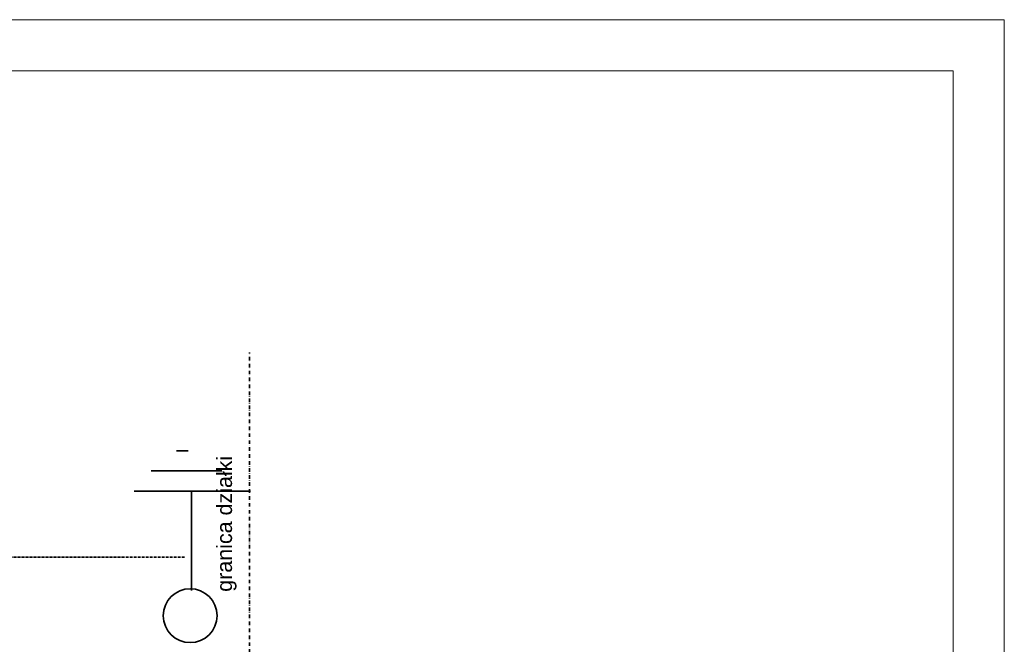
# Model space of a CAD drawing. Header units: centimetres. Extents: x 42630 to 130002, y 15 to 29179.
# Tile 155 of 175: x 84484 to 85445, y 5203 to 5813. Entities that reach past the tile are written whole.
import ezdxf

# ---------------------------------------------------------------- set-up
doc = ezdxf.new("R2010")
doc.units = ezdxf.units.CM
doc.header["$LTSCALE"] = 0.01
doc.linetypes.add('Krawędzie ukryte', pattern=[391.222223, 282.222223, -109])
doc.linetypes.add('Kropki i Kreski', pattern=[670.277762, 352.777767, -176.388884, 0, -141.111112])
for name, color, linetype, lineweight in [('0 RAMKI I TABELKI_Nr_Pióra__1', 253, 'Continuous', 13), ('2D - Ogólne_Nr_Pióra__21', 7, 'Continuous', 35), ('E0odgrom', 6, 'Continuous', 35), ('Opisy - Tekst_Nr_Pióra__1', 7, 'Continuous', 13)]:
    doc.layers.add(name, color=color, linetype=linetype, lineweight=lineweight)
doc.styles.add('GENERATED_STYLE_4', font='arial.ttf')

msp = doc.modelspace()

# ---------------------------------------------------------------- linework, layer by layer
at = {"layer": '0 RAMKI I TABELKI_Nr_Pióra__1', "linetype": 'Continuous'}
for p, q in [((78201.274, 5813.233), (84680.207, 5813.233)), ((78966.448, 5813.233), (85445.382, 5813.233)), ((85445.382, 5813.233), (85445.382, 2843.233)), ((78402.818, 5763.233), (84630.207, 5763.233)), ((79167.992, 5763.233), (85395.382, 5763.233)), ((85395.382, 5763.233), (85395.382, 2893.233))]:
    msp.add_line(p, q, dxfattribs=at)
at = {"layer": '2D - Ogólne_Nr_Pióra__21', "color": 252, "linetype": 'Kropki i Kreski'}
msp.add_line((84708.085, 3766.246), (84708.085, 5488.262), dxfattribs=at)
at = {"layer": 'E0odgrom'}
for p, q in [((84636.578, 5392.338), (84648.087, 5392.338)), ((84611.916, 5372.609), (84680.969, 5372.609)), ((84651.375, 5352.88), (84595.475, 5352.88)), ((84595.475, 5352.88), (84708.919, 5352.88)), ((84651.375, 5255.877), (84651.375, 5352.88))]:
    msp.add_line(p, q, dxfattribs=at)
at = {"layer": 'E0odgrom', "linetype": 'Krawędzie ukryte'}
msp.add_line((84644.652, 5288.201), (83130.199, 5288.201), dxfattribs=at)
at = {"layer": 'E0odgrom'}
msp.add_circle((84650.06, 5231.215), 26.306, dxfattribs=at)

# ---------------------------------------------------------------- texts
at = {"layer": 'Opisy - Tekst_Nr_Pióra__1', "color": 252, "linetype": 'Continuous', "style": 'GENERATED_STYLE_4'}
msp.add_text('granica działki', height=15, rotation=90, dxfattribs=at).set_placement((84690.942, 5254.55))

doc.saveas('drawing.dxf')
